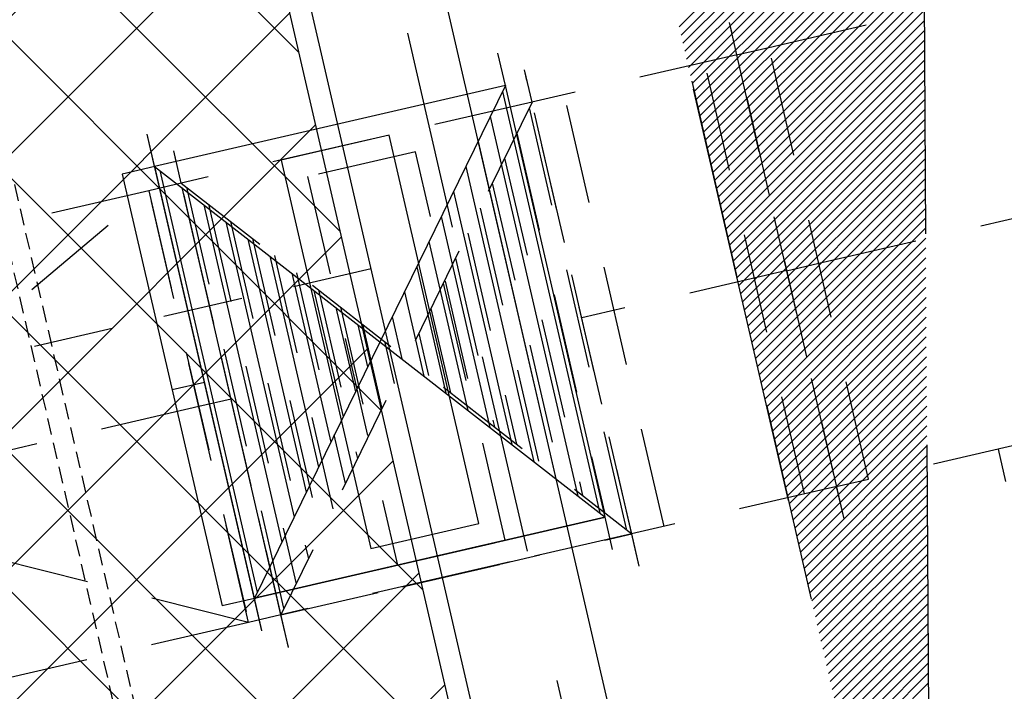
# Model space of a CAD drawing. Header units: centimetres. Extents: x -15121 to 17422, y -60492 to 0.
# Tile 181 of 256: x 1616 to 1705, y -29585 to -29524. Entities that reach past the tile are written whole.
import ezdxf
from ezdxf.enums import TextEntityAlignment as Align

# ---------------------------------------------------------------- set-up
doc = ezdxf.new("R2010")
doc.units = ezdxf.units.CM
doc.header["$LTSCALE"] = 60
for name, pattern in [('DASHDOT', [1, 0.5, -0.25, 0, -0.25]), ('DASHED', [19.05, 12.7, -6.35]), ('DP', [0.5, 0.3, -0.2]), ('HIDDEN', [0.375, 0.25, -0.125]), ('KRESKOWA-SREDNIA', [0.2, 0.12, -0.08]), ('MP', [0.25, 0.15, -0.1])]:
    doc.linetypes.add(name, pattern=pattern)
for name, color, linetype in [('A-----SZ', 8, 'Continuous'), ('A-SCI', 7, 'Continuous'), ('AIKA KLIMATYZACJA2', 5, 'Continuous'), ('AIKA lampy restauracja wymiarowanie', 7, 'Continuous'), ('AIKA powierzchnie2', 2, 'Continuous'), ('AIKA ppoż restauracja', 7, 'Continuous'), ('AIKA sufity podwieszane', 8, 'Continuous'), ('AIKA TYNK2', 5, 'Continuous'), ('AIKA wymiarowanie ogólne rzut2', 7, 'Continuous'), ('AIKA ŚCIANA2', 8, 'Continuous'), ('AIKA ścianki mobilne', 7, 'Continuous'), ('B-widok-przerywana', 8, 'DASHED'), ('FLUID-N1-SYM', 7, 'Continuous'), ('L-HIDDEN', 8, 'HIDDEN'), ('podciagi i nadproza', 7, 'DP'), ('S_INSTALACJE SANITARNE', 7, 'Continuous')]:
    doc.layers.add(name, color=color, linetype=linetype)
doc.styles.add('normalnysimplex', font='simplex.shx', dxfattribs={"width": 0.85})
doc.styles.add('wymiar', font='txt.shx', dxfattribs={"width": 0.6})
doc.dimstyles.new('Dwudziestka', dxfattribs={"dimtxt": 7, "dimasz": 0.7, "dimexe": 5, "dimexo": 0, "dimgap": 2.5, "dimtad": 1, "dimtoh": 1, "dimdec": 3, "dimrnd": 0.5, "dimdsep": 46, "dimtxsty": 'wymiar', "dimblk": 'znacznik', "dimcen": 0, "dimdle": 5, "dimse1": 1, "dimse2": 1, "dimclrd": 256, "dimclre": 256, "dimclrt": 256, "dimadec": 0, "dimazin": 0, "dimtfac": 0.4, "dimtdec": 3, "dimtix": 1, "dimtofl": 0, "dimtmove": 2, "dimatfit": 3, "dimldrblk": 'znacznik', "dimfxl": 1, "dimtolj": 1, "dimarcsym": 0})

# ---------------------------------------------------------------- blocks, each defined once
blk = doc.blocks.new('SL podciągi restauracja')
at = {"layer": 'podciagi i nadproza'}
blk.add_lwpolyline([(1034.546, -26867.75), (1057.931, -26862.351), (1106.971, -27074.763), (1083.586, -27080.162), (1034.546, -26867.75)], dxfattribs=at)
blk = doc.blocks.new('SL klima')
at = {"layer": 'AIKA KLIMATYZACJA2', "color": 140, "linetype": 'MP', "lineweight": -2, "extrusion": (-0.224951, 0.97437, -4.16334e-15)}
for p, q in [((5870.018, -25658.654, 327.652), (6008.379, -25626.711, 327.652)), ((5874.518, -25678.141, 327.652), (6012.878, -25646.198, 327.652)), ((5866.421, -25656.406, 327.652), (5867.095, -25659.329, 327.652)), ((5867.095, -25659.329, 327.652), (5870.018, -25658.654, 327.652)), ((5867.095, -25659.329, 327.652), (5876.093, -25698.304, 327.652)), ((5879.017, -25697.629, 327.652), (5870.018, -25658.654, 327.652)), ((5879.017, -25697.629, 327.652), (5870.018, -25658.654, 327.652)), ((5871.594, -25678.816, 327.652), (5874.518, -25678.141, 327.652)), ((5871.594, -25678.816, 327.652), (5871.638, -25678.806, 327.652)), ((5893.632, -25694.255, 327.652), (5879.017, -25697.629, 327.652)), ((5890.709, -25694.929, 327.652), (5891.384, -25697.853, 327.652)), ((5876.093, -25698.304, 327.652), (5879.017, -25697.629, 327.652)), ((5876.093, -25698.304, 327.652), (5876.768, -25701.227, 327.652))]:
    blk.add_line(p, q, dxfattribs=at)
at = {"layer": 'AIKA KLIMATYZACJA2', "color": 140, "linetype": 'MP', "lineweight": -2, "extrusion": (0.224951, -0.97437, 1.42916e-11)}
for p, q in [((5876.811, -25701.217, 336.652), (5866.464, -25656.396, 336.652)), ((5867.138, -25659.319, 336.652), (5848.625, -25663.593, 336.652)), ((5873.213, -25698.969, 336.652), (5864.215, -25659.994, 336.652)), ((5858.298, -25705.491, 336.652), (5847.951, -25660.67, 336.652)), ((5860.547, -25701.893, 336.652), (5851.549, -25662.918, 336.652)), ((5871.638, -25678.806, 336.652), (5853.124, -25683.08, 336.652)), ((5871.638, -25678.806, 336.652), (5871.594, -25678.816, 336.652)), ((5853.129, -25683.079, 336.652), (5853.124, -25683.08, 336.652)), ((5876.137, -25698.294, 336.652), (5857.623, -25702.568, 336.652))]:
    blk.add_line(p, q, dxfattribs=at)
at = {"layer": 'AIKA KLIMATYZACJA2', "color": 140, "linetype": 'MP', "lineweight": -2, "extrusion": (0.224951, -0.97437, 1.9984e-15)}
for p, q in [((5848.63, -25663.592, 336.652), (5847.955, -25660.669, 336.652)), ((5848.63, -25663.592, 336.652), (5816.963, -25670.903, 336.652)), ((5848.63, -25663.592, 336.652), (5825.961, -25709.878, 336.652)), ((5857.628, -25702.567, 336.652), (5848.63, -25663.592, 336.652)), ((5848.369, -25664.126, 336.652), (5857.159, -25702.201, 336.652)), ((5847.261, -25666.387, 336.652), (5855.173, -25700.655, 336.652)), ((5816.963, -25670.903, 336.652), (5816.288, -25667.98, 336.652)), ((5838.118, -25668.071, 336.652), (5828.375, -25670.321, 336.652)), ((5846.217, -25703.149, 336.652), (5838.118, -25668.071, 336.652)), ((5846.154, -25668.648, 336.652), (5853.186, -25699.108, 336.652)), ((5825.961, -25709.878, 336.652), (5816.963, -25670.903, 336.652)), ((5816.963, -25670.903, 336.652), (5857.628, -25702.567, 336.652)), ((5828.375, -25670.321, 336.652), (5836.473, -25705.398, 336.652)), ((5845.047, -25670.909, 336.652), (5851.2, -25697.561, 336.652)), ((5817.432, -25671.268, 336.652), (5826.223, -25709.344, 336.652)), ((5819.419, -25672.815, 336.652), (5827.33, -25707.083, 336.652)), ((5843.939, -25673.17, 336.652), (5849.214, -25696.015, 336.652)), ((5821.405, -25674.362, 336.652), (5828.437, -25704.822, 336.652)), ((5823.391, -25675.908, 336.652), (5829.545, -25702.561, 336.652)), ((5842.832, -25675.43, 336.652), (5847.227, -25694.468, 336.652)), ((5825.378, -25677.455, 336.652), (5830.652, -25700.3, 336.652)), ((5841.725, -25677.691, 336.652), (5845.241, -25692.921, 336.652)), ((5827.364, -25679.001, 336.652), (5831.759, -25698.039, 336.652)), ((5829.35, -25680.548, 336.652), (5832.866, -25695.778, 336.652)), ((5840.618, -25679.952, 336.652), (5843.255, -25691.375, 336.652)), ((5831.337, -25682.095, 336.652), (5833.974, -25693.517, 336.652)), ((5839.51, -25682.213, 336.652), (5841.268, -25689.828, 336.652)), ((5833.323, -25683.641, 336.652), (5835.081, -25691.257, 336.652)), ((5835.309, -25685.188, 336.652), (5836.188, -25688.996, 336.652)), ((5838.403, -25684.474, 336.652), (5839.282, -25688.281, 336.652)), ((5825.961, -25709.878, 336.652), (5857.628, -25702.567, 336.652)), ((5857.628, -25702.567, 336.652), (5825.961, -25709.878, 336.652)), ((5825.961, -25709.878, 336.652), (5857.628, -25702.567, 336.652)), ((5858.303, -25705.49, 336.652), (5857.628, -25702.567, 336.652)), ((5836.473, -25705.398, 336.652), (5846.217, -25703.149, 336.652)), ((5846.667, -25705.097, 336.652), (5836.923, -25707.347, 336.652)), ((5836.923, -25707.347, 336.652), (5846.667, -25705.097, 336.652)), ((5826.636, -25712.801, 336.652), (5825.961, -25709.878, 336.652))]:
    blk.add_line(p, q, dxfattribs=at)
at = {"layer": 'AIKA KLIMATYZACJA2', "color": 140, "linetype": 'MP', "lineweight": -2, "extrusion": (0.224951, -0.97437, -1.66533e-16)}
for p, q in [((5826.64, -25712.817, 336.652), (5816.292, -25667.996, 336.652)), ((5816.967, -25670.919, 336.652), (5814.044, -25671.594, 336.652)), ((5814.044, -25671.594, 336.652), (5776.043, -25680.367, 336.652)), ((5780.542, -25699.854, 336.652), (5814.044, -25671.594, 336.652)), ((5814.044, -25671.594, 336.652), (5823.042, -25710.569, 336.652)), ((5823.042, -25710.569, 336.652), (5814.044, -25671.594, 336.652)), ((5821.466, -25690.406, 336.652), (5818.543, -25691.081, 336.652)), ((5818.543, -25691.081, 336.652), (5780.542, -25699.854, 336.652)), ((5823.042, -25710.569, 336.652), (5780.542, -25699.854, 336.652)), ((5825.965, -25709.894, 336.652), (5823.042, -25710.569, 336.652)), ((5823.042, -25710.569, 336.652), (5785.041, -25719.342, 336.652))]:
    blk.add_line(p, q, dxfattribs=at)
blk = doc.blocks.new('*U5312')
for p, q in [((1.5, 8.8), (1106.5, 8.81)), ((1106.5, -9.19), (1.5, -9.2))]:
    blk.add_line(p, q)
blk = doc.blocks.new('SL ścianki przesuwne restauracja')
at = {"layer": 'AIKA ścianki mobilne', "color": 4, "linetype": 'KRESKOWA-SREDNIA'}
blk.add_line((6618.436, -25488.519, 66.189), (6234.534, -25577.15, 66.189), dxfattribs=at)
at = {"layer": 'L-HIDDEN', "xscale": 0.1, "yscale": 0.1, "zscale": 0.1, "rotation": 282.9991658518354}
blk.add_blockref('*U5312', (6585.334, -25480.972, 66.189), dxfattribs=at)
at = {"layer": 'AIKA ścianki mobilne', "style": 'normalnysimplex', "width": 0.85, "flags": 12}
for p in [(7526.715, -25549.962), (6841.552, -25708.144), (6722.859, -25735.547), (7655.649, -26108.473), (6970.486, -26266.655), (6851.793, -26294.058)]:
    blk.add_attdef('200', text='', height=0.3, rotation=13, dxfattribs=at).set_placement(p, align=Align.TOP_LEFT)
at = {"layer": 'AIKA ścianki mobilne', "style": 'normalnysimplex', "width": 0.85}
for p in [(7511.033, -25612.222), (6883.815, -25757.027), (6707.177, -25797.807), (7639.967, -26170.733), (7012.749, -26315.537), (6836.111, -26356.317)]:
    blk.add_attdef('80', text='', height=0.3, rotation=13, dxfattribs=at).set_placement(p, align=Align.CENTER)
blk = doc.blocks.new('znacznik')
at = {"color": 0}
for points in [[(0, -5), (0, 5)], [(-4, 0), (4, 0)]]:
    blk.add_lwpolyline(points, dxfattribs=at)
at = {"color": 1}
blk.add_lwpolyline([(-2.12, -2.12), (2.12, 2.12)], dxfattribs=at)
blk = doc.blocks.new('*D5382')
at = {"layer": 'AIKA wymiarowanie ogólne rzut2', "lineweight": -2, "transparency": 16777216}
blk.add_line((1027.566, -29594.087), (1624.465, -29456.282), dxfattribs=at)
at = {"layer": 'Defpoints', "color": 0, "transparency": 16777216}
for p in [(1617.345, -29422.332), (1625.147, -29456.125), (1019.082, -29560.452)]:
    blk.add_point(p, dxfattribs=at)
at = {"layer": 'AIKA wymiarowanie ogólne rzut2', "linetype": 'ByBlock', "lineweight": -2, "transparency": 16777216, "xscale": 0.7, "yscale": 0.7, "zscale": 0.7}
for p, rotation in [((1625.147, -29456.125), 12.99999999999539), ((1026.883, -29594.245), 192.9999999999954)]:
    blk.add_blockref('znacznik', p, dxfattribs=dict(at, rotation=rotation))
at = {"layer": 'AIKA wymiarowanie ogólne rzut2', "transparency": 16777216, "insert": (1324.665, -29519.338), "char_height": 7, "attachment_point": 5, "rotation": 13, "style": 'wymiar'}
blk.add_mtext('\\A1;614', dxfattribs=at)
blk = doc.blocks.new('Sl ppoż rest')
at = {"linetype": 'Continuous', "lineweight": -2, "extrusion": (0.224951, -0.97437, 1.9984e-15)}
for p, q in [((643.521, 28.902, 336.652), (642.846, 31.825, 336.652)), ((652.519, -10.073, 336.652), (643.521, 28.902, 336.652)), ((611.854, 21.591, 336.652), (611.179, 24.514, 336.652)), ((611.858, 21.575, 336.652), (611.854, 21.591, 336.652)), ((620.852, -17.384, 336.652), (611.858, 21.575, 336.652)), ((653.194, -12.996, 336.652), (652.519, -10.073, 336.652)), ((621.527, -20.307, 336.652), (620.852, -17.384, 336.652))]:
    blk.add_line(p, q, dxfattribs=at)
at = {"linetype": 'ByBlock', "lineweight": -2, "extrusion": (0.224951, -0.97437, 1.9984e-15)}
for p, q in [((643.521, 28.902, 336.652), (611.854, 21.591, 336.652)), ((620.852, -17.384, 336.652), (652.519, -10.073, 336.652))]:
    blk.add_line(p, q, dxfattribs=at)
at = {"linetype": 'Continuous', "lineweight": -3, "extrusion": (0.224951, -0.97437, 1.9984e-15)}
for p, q in [((643.521, 28.902, 336.652), (620.852, -17.384, 336.652)), ((643.26, 28.368, 336.652), (652.05, -9.708, 336.652)), ((642.152, 26.107, 336.652), (650.064, -8.161, 336.652)), ((633.009, 24.422, 336.652), (623.266, 22.173, 336.652)), ((641.108, -10.655, 336.652), (633.009, 24.422, 336.652)), ((641.045, 23.846, 336.652), (648.077, -6.615, 336.652)), ((611.854, 21.591, 336.652), (652.519, -10.073, 336.652)), ((623.266, 22.173, 336.652), (631.364, -12.905, 336.652)), ((639.938, 21.585, 336.652), (646.091, -5.068, 336.652)), ((612.323, 21.225, 336.652), (621.114, -16.85, 336.652)), ((614.31, 19.679, 336.652), (622.221, -14.589, 336.652)), ((638.831, 19.324, 336.652), (644.105, -3.521, 336.652)), ((616.296, 18.132, 336.652), (623.328, -12.328, 336.652)), ((637.723, 17.063, 336.652), (642.118, -1.975, 336.652)), ((618.282, 16.585, 336.652), (624.436, -10.067, 336.652)), ((620.269, 15.039, 336.652), (625.543, -7.807, 336.652)), ((636.616, 14.802, 336.652), (640.132, -0.428, 336.652)), ((622.255, 13.492, 336.652), (626.65, -5.546, 336.652)), ((635.509, 12.541, 336.652), (638.146, 1.119, 336.652)), ((624.241, 11.945, 336.652), (627.758, -3.285, 336.652)), ((626.228, 10.399, 336.652), (628.865, -1.024, 336.652)), ((634.401, 10.28, 336.652), (636.159, 2.665, 336.652)), ((628.214, 8.852, 336.652), (629.972, 1.237, 336.652)), ((633.294, 8.02, 336.652), (634.173, 4.212, 336.652)), ((630.2, 7.305, 336.652), (631.079, 3.498, 336.652)), ((652.519, -10.073, 336.652), (620.852, -17.384, 336.652)), ((620.852, -17.384, 336.652), (652.519, -10.073, 336.652)), ((631.364, -12.905, 336.652), (641.108, -10.655, 336.652)), ((641.558, -12.604, 336.652), (631.814, -14.853, 336.652)), ((631.814, -14.853, 336.652), (641.558, -12.604, 336.652))]:
    blk.add_line(p, q, dxfattribs=at)
at = {"linetype": 'Continuous', "lineweight": -2, "extrusion": (0.224951, -0.97437, -1.66533e-16)}
blk.add_line((621.531, -20.323, 336.652), (611.183, 24.498, 336.652), dxfattribs=at)
at = {"linetype": 'ByBlock', "lineweight": -2, "extrusion": (0.224951, -0.97437, -1.66533e-16)}
for p, q in [((611.858, 21.574, 336.652), (608.935, 20.9, 336.652)), ((620.856, -17.4, 336.652), (617.933, -18.075, 336.652))]:
    blk.add_line(p, q, dxfattribs=at)
at = {"linetype": 'Continuous', "lineweight": -3, "extrusion": (0.224951, -0.97437, -1.66533e-16)}
blk.add_line((608.935, 20.9, 336.652), (617.933, -18.075, 336.652), dxfattribs=at)
at = {"layer": 'FLUID-N1-SYM', "linetype": 'DASHDOT', "lineweight": -3, "extrusion": (0.224951, -0.97437, -1.66533e-16)}
blk.add_line((616.357, 2.087, 336.652), (613.434, 1.412, 336.652), dxfattribs=at)
blk = doc.blocks.new('*D7142')
at = {"layer": 'AIKA lampy restauracja wymiarowanie', "lineweight": -2, "transparency": 16777216}
blk.add_line((1490.881, -29526.293), (1635.415, -29493.769), dxfattribs=at)
at = {"layer": 'Defpoints', "color": 0, "transparency": 16777216}
for p in [(1636.097, -29493.615), (1645.453, -29535.192), (1499.627, -29568.346, 66.189)]:
    blk.add_point(p, dxfattribs=at)
at = {"layer": 'AIKA lampy restauracja wymiarowanie', "lineweight": -2, "transparency": 16777216, "xscale": 0.7, "yscale": 0.7, "zscale": 0.7}
for p, rotation in [((1636.097, -29493.615), 12.6818670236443), ((1490.198, -29526.446), 192.6818670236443)]:
    blk.add_blockref('znacznik', p, dxfattribs=dict(at, rotation=rotation))
at = {"layer": 'AIKA lampy restauracja wymiarowanie', "transparency": 16777216, "insert": (1561.831, -29504.177), "char_height": 7, "attachment_point": 5, "rotation": 12.68187, "style": 'wymiar'}
blk.add_mtext('\\A1;149.5', dxfattribs=at)

msp = doc.modelspace()

# ---------------------------------------------------------------- hatches: boundary and pattern name
at = {"layer": 'A-----SZ'}
h = msp.add_hatch(dxfattribs=at)
h.set_pattern_fill('ANSI31', color=256, scale=2)
h.set_pattern_definition([(45, (-35110.076, -2093.3616), (-4.4901281, 4.4901281), [])])
h.paths.add_polyline_path([(2430.4942, -29232.5492), (2442.1866, -29229.8498), (2447.8099, -29254.2071), (2436.1175, -29256.9065)])
h.paths.add_polyline_path([(1072.0212, -29798.6482), (1074.7206, -29810.3407), (1133.1828, -29796.8436), (1130.4834, -29785.1512)])
h.paths.add_polyline_path([(1226.946, -29762.881), (1229.6454, -29774.5734), (1676.8813, -29671.3209), (1674.1819, -29659.6285)])
h.paths.add_polyline_path([(1883.6714, -29611.264), (1886.3709, -29622.9564), (2480.7366, -29485.7363), (2478.0372, -29474.0439)])
h.paths.add_polyline_path([(2479.5335, -29444.9619), (2491.226, -29442.2625), (2470.0801, -29350.6697), (2458.3877, -29353.3691)])
edge = h.paths.add_edge_path()
edge.add_line((2458.3877, -29353.3691), (2478.4092, -29440.092))
at = {"layer": 'AIKA sufity podwieszane', "transparency": 33554610}
h = msp.add_hatch(dxfattribs=at)
h.set_pattern_fill('ANSI37', color=256, scale=2.771036)
h.set_pattern_definition([(45, (5073.432, 672.602), (-6.221154, 6.221154), []), (135, (5073.432, 672.602), (-6.221154, -6.221154), [])])
h.paths.add_polyline_path([(1617.3451, -29422.3321), (1569.6009, -29433.3547), (1575.2941, -29458.0143), (1537.2936, -29466.7874), (1531.6005, -29442.1278), (1019.0819, -29560.452), (1073.5192, -29796.246), (1134.4173, -29782.1865), (1138.0081, -29797.74), (1225.7014, -29777.4944), (1222.1115, -29761.9445), (1671.7832, -29658.1296)])

# ---------------------------------------------------------------- linework, layer by layer
at = {"layer": 'A-SCI', "color": 5}
for points in [[(1679.5757, -29629.6467), (1630.5364, -29417.234)], [(1667.8832, -29632.3461), (1618.8439, -29419.9334)]]:
    msp.add_lwpolyline(points, dxfattribs=at)
at = {"layer": 'AIKA powierzchnie2'}
msp.add_lwpolyline([(1617.3451, -29422.3321), (1671.7832, -29658.1296), (1222.1115, -29761.9445), (1225.7014, -29777.4944), (1138.0081, -29797.74), (1134.4173, -29782.1865), (1073.5192, -29796.246), (1019.0819, -29560.452), (1531.6005, -29442.1278), (1537.2936, -29466.7874), (1575.2941, -29458.0143), (1569.6009, -29433.3547)], close=True, dxfattribs=at)
at = {"layer": 'AIKA sufity podwieszane', "transparency": 33554610}
msp.add_lwpolyline([(1617.3451, -29422.3321), (1671.7832, -29658.1296), (1222.1115, -29761.9445), (1225.7014, -29777.4944), (1138.0081, -29797.74), (1134.4173, -29782.1865), (1073.5192, -29796.246), (1019.0819, -29560.452), (1531.6005, -29442.1278), (1537.2936, -29466.7874), (1575.2941, -29458.0143), (1569.6009, -29433.3547)], close=True, dxfattribs=at)
at = {"layer": 'AIKA TYNK2'}
msp.add_lwpolyline([(1019.0819, -29560.452), (1531.6005, -29442.1278), (1537.2936, -29466.7874), (1575.2941, -29458.0143), (1569.6009, -29433.3547), (1617.3451, -29422.3321), (1671.7832, -29658.1296), (1226.4961, -29760.9323)], dxfattribs=at)
at = {"layer": 'AIKA ŚCIANA2'}
msp.add_lwpolyline([(1630.5364, -29417.234), (1808.8461, -29376.068), (1857.8854, -29588.4807), (1838.398, -29592.9797), (1844.6966, -29620.262), (1713.1567, -29650.6304), (1706.8581, -29623.3481), (1679.5757, -29629.6467)], close=True, dxfattribs=at)
at = {"layer": 'AIKA ŚCIANA2', "color": 7}
msp.add_lwpolyline([(1630.5364, -29417.234), (1808.8461, -29376.068), (1857.8854, -29588.4807), (1838.398, -29592.9797), (1844.6966, -29620.262), (1713.1567, -29650.6304), (1706.8581, -29623.3481), (1679.5757, -29629.6467)], close=True, dxfattribs=at)
at = {"layer": 'B-widok-przerywana', "ltscale": 0.05}
for points in [[(1652.7225, -29424.4244), (1799.8524, -29390.4568), (1845.7424, -29589.2283), (1698.6125, -29623.1959)], [(1652.7225, -29424.4244), (1799.8524, -29390.4568), (1697.5711, -29448.1928), (1698.6125, -29623.1959)]]:
    msp.add_lwpolyline(points, close=True, dxfattribs=at)
at = {"layer": 'S_INSTALACJE SANITARNE', "color": 252, "linetype": 'Continuous', "true_color": 0x939598}
for p, q in [((1675.8888, -29524.7686), (1697.8958, -29502.7615)), ((1676.0572, -29525.4982), (1697.9011, -29503.6542)), ((1676.2256, -29526.2278), (1697.9065, -29504.547)), ((1676.3941, -29526.9574), (1697.9118, -29505.4397)), ((1676.5625, -29527.6869), (1697.9171, -29506.3324)), ((1676.7309, -29528.4165), (1697.9224, -29507.2251)), ((1676.8994, -29529.1461), (1697.9277, -29508.1178)), ((1677.0678, -29529.8757), (1697.933, -29509.0105)), ((1677.2363, -29530.6053), (1697.9383, -29509.9032)), ((1677.4047, -29531.3349), (1697.9436, -29510.7959)), ((1677.5731, -29532.0645), (1697.949, -29511.6887)), ((1677.7416, -29532.7941), (1697.9543, -29512.5814)), ((1677.91, -29533.5236), (1697.9596, -29513.4741)), ((1678.0785, -29534.2532), (1697.9649, -29514.3668)), ((1678.2469, -29534.9828), (1697.9702, -29515.2595)), ((1678.4153, -29535.7124), (1697.9755, -29516.1522)), ((1678.5838, -29536.442), (1697.9808, -29517.0449)), ((1678.7522, -29537.1716), (1697.9861, -29517.9377)), ((1678.9206, -29537.9012), (1697.9915, -29518.8304)), ((1679.0891, -29538.6308), (1697.9968, -29519.7231)), ((1679.2575, -29539.3603), (1698.0021, -29520.6158)), ((1679.426, -29540.0899), (1698.0074, -29521.5085)), ((1679.5944, -29540.8195), (1698.0127, -29522.4012)), ((1679.7628, -29541.5491), (1698.018, -29523.2939)), ((1679.9313, -29542.2787), (1698.0233, -29524.1866)), ((1680.0997, -29543.0083), (1698.0286, -29525.0794)), ((1680.2682, -29543.7379), (1698.0339, -29525.9721)), ((1680.4366, -29544.4675), (1698.0393, -29526.8648)), ((1680.605, -29545.197), (1698.0446, -29527.7575)), ((1680.7735, -29545.9266), (1698.0499, -29528.6502)), ((1680.9419, -29546.6562), (1698.0552, -29529.5429)), ((1681.1103, -29547.3858), (1698.0605, -29530.4356)), ((1681.2788, -29548.1154), (1698.0658, -29531.3284)), ((1681.4472, -29548.845), (1698.0711, -29532.2211)), ((1681.6157, -29549.5746), (1698.0764, -29533.1138)), ((1681.7841, -29550.3042), (1698.0818, -29534.0065)), ((1681.9525, -29551.0337), (1698.0871, -29534.8992)), ((1682.121, -29551.7633), (1698.0924, -29535.7919)), ((1682.2894, -29552.4929), (1698.0977, -29536.6846)), ((1682.4579, -29553.2225), (1698.103, -29537.5773)), ((1682.6263, -29553.9521), (1698.1083, -29538.4701)), ((1682.7947, -29554.6817), (1698.1136, -29539.3628)), ((1682.9632, -29555.4113), (1698.1189, -29540.2555)), ((1683.1316, -29556.1408), (1698.1243, -29541.1482)), ((1683.3, -29556.8704), (1698.1296, -29542.0409)), ((1683.4685, -29557.6), (1698.1349, -29542.9336)), ((1683.6369, -29558.3296), (1698.1402, -29543.8263)), ((1683.8054, -29559.0592), (1698.1455, -29544.7191)), ((1683.9738, -29559.7888), (1698.1508, -29545.6118)), ((1684.1422, -29560.5184), (1698.1561, -29546.5045)), ((1684.3107, -29561.248), (1698.1614, -29547.3972)), ((1684.4791, -29561.9775), (1698.1668, -29548.2899)), ((1684.6476, -29562.7071), (1698.1721, -29549.1826)), ((1684.816, -29563.4367), (1698.1774, -29550.0753)), ((1684.9844, -29564.1663), (1698.1827, -29550.968)), ((1685.1529, -29564.8959), (1698.188, -29551.8608)), ((1685.3213, -29565.6255), (1698.1933, -29552.7535)), ((1685.4897, -29566.3551), (1698.1986, -29553.6462)), ((1685.6582, -29567.0847), (1698.2039, -29554.5389)), ((1685.8266, -29567.8142), (1698.2093, -29555.4316)), ((1685.9951, -29568.5438), (1698.2146, -29556.3243)), ((1686.1635, -29569.2734), (1698.2199, -29557.217)), ((1686.3319, -29570.003), (1698.2252, -29558.1098)), ((1686.5004, -29570.7326), (1698.2305, -29559.0025)), ((1686.6688, -29571.4622), (1698.2358, -29559.8952)), ((1686.8373, -29572.1918), (1698.2411, -29560.7879)), ((1687.0057, -29572.9214), (1698.2464, -29561.6806)), ((1687.1741, -29573.6509), (1698.2517, -29562.5733)), ((1687.3426, -29574.3805), (1698.2571, -29563.466)), ((1687.511, -29575.1101), (1698.2624, -29564.3587)), ((1687.6794, -29575.8397), (1698.2677, -29565.2515)), ((1687.8479, -29576.5693), (1698.273, -29566.1442)), ((1688.0163, -29577.2989), (1698.2783, -29567.0369)), ((1688.1848, -29578.0285), (1698.2836, -29567.9296)), ((1688.3532, -29578.7581), (1698.2889, -29568.8223)), ((1688.5216, -29579.4876), (1698.2942, -29569.715)), ((1688.6901, -29580.2172), (1698.2996, -29570.6077)), ((1688.8585, -29580.9468), (1698.3049, -29571.5005)), ((1689.027, -29581.6764), (1698.3102, -29572.3932)), ((1689.1954, -29582.406), (1698.3155, -29573.2859)), ((1689.3638, -29583.1356), (1698.3208, -29574.1786)), ((1689.5323, -29583.8652), (1698.3261, -29575.0713)), ((1689.7007, -29584.5947), (1698.3314, -29575.964)), ((1689.8691, -29585.3243), (1698.3367, -29576.8567)), ((1690.0376, -29586.0539), (1698.3421, -29577.7495)), ((1690.206, -29586.7835), (1698.3474, -29578.6422)), ((1690.3745, -29587.5131), (1698.3527, -29579.5349)), ((1690.5429, -29588.2427), (1698.358, -29580.4276)), ((1690.7113, -29588.9723), (1698.3633, -29581.3203)), ((1690.8798, -29589.7019), (1698.3686, -29582.213)), ((1691.0482, -29590.4314), (1698.3739, -29583.1057)), ((1691.2167, -29591.161), (1698.3792, -29583.9984))]:
    msp.add_line(p, q, dxfattribs=at)

# ---------------------------------------------------------------- block references
at = {"layer": 'AIKA KLIMATYZACJA2'}
msp.add_blockref('SL klima', (-4186.027, -3867.9585), dxfattribs=at)
at = {"layer": 'AIKA ppoż restauracja'}
msp.add_blockref('Sl ppoż rest', (1016.6832, -29558.9532), dxfattribs=at)
at = {"layer": 'AIKA ŚCIANA2'}
msp.add_blockref('SL podciągi restauracja', (592.0924, -2550.3843), dxfattribs=at)
at = {"layer": 'AIKA ścianki mobilne'}
msp.add_blockref('SL ścianki przesuwne restauracja', (-4970.35, -4058.0769), dxfattribs=at)

# ---------------------------------------------------------------- dimensions: what is measured, and where the dimension line sits
at = {"layer": 'AIKA lampy restauracja wymiarowanie', "color": 2}
dim = msp.add_linear_dim(base=(1636.0975, -29493.6149), p1=(1499.6266, -29568.3461, 66.1889), p2=(1645.4534, -29535.1919), angle=192.681867, dimstyle='Dwudziestka', dxfattribs=at)
dim.commit()
dim.dimension.update_dxf_attribs({"geometry": '*D7142', "text_midpoint": (1561.8305, -29504.1769)})
at = {"layer": 'AIKA wymiarowanie ogólne rzut2'}
dim = msp.add_aligned_dim(p1=(1019.0819, -29560.452), p2=(1617.3451, -29422.3321), distance=-34.6814, dimstyle='Dwudziestka', dxfattribs=at)
dim.commit()
dim.dimension.update_dxf_attribs({"geometry": '*D5382', "text_midpoint": (1324.6654, -29519.3383)})

doc.saveas('drawing.dxf')
